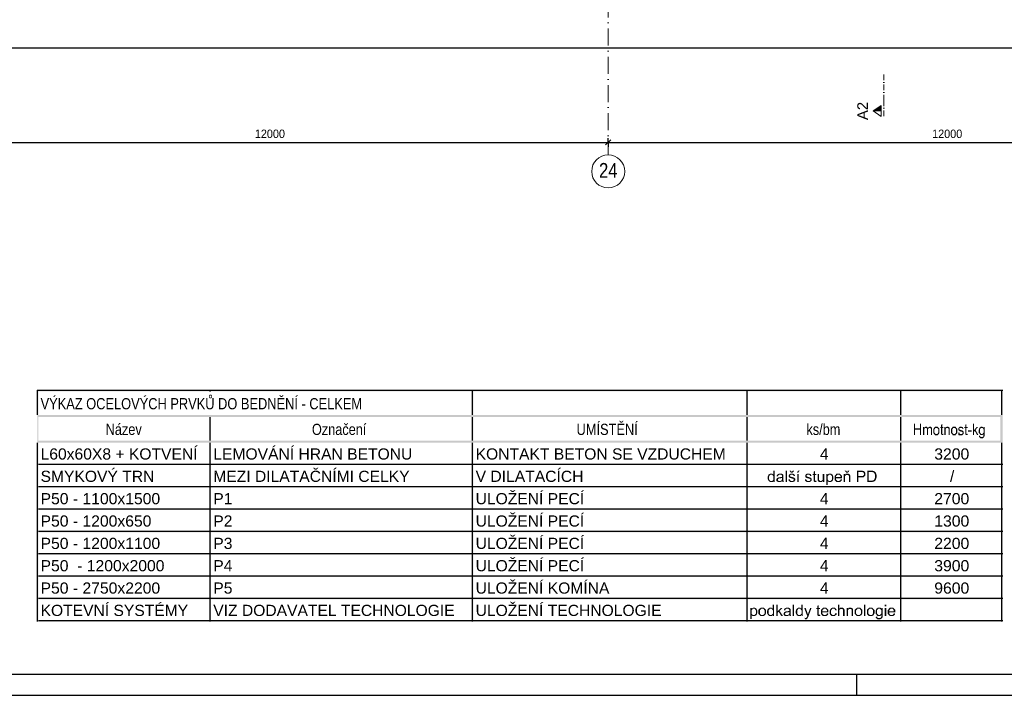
# Model space of a CAD drawing. Header units: millimetres. Extents: x 0 to 78750, y 0 to 63000.
# Tile 2 of 23: x 16666 to 34111, y 0 to 11974. Entities that reach past the tile are written whole.
import ezdxf
from ezdxf.enums import TextEntityAlignment as Align

# ---------------------------------------------------------------- set-up
doc = ezdxf.new("R2010")
doc.units = ezdxf.units.MM
doc.header["$LTSCALE"] = 1000
for name, pattern in [('Carkovana', [0.21, 0.15, -0.06]), ('Cerchovana 0.5x', [0.18, 0.1, -0.04, 0, -0.04]), ('Cerchovana 2x', [0.5, 0.3, -0.1, 0, -0.1]), ('Teckovana', [0.06, 0, -0.06])]:
    doc.linetypes.add(name, pattern=pattern)
doc.layers.add('Kóty 1_50', color=7, linetype='Continuous')
doc.layers.add('Standard', color=7, linetype='Continuous')
doc.layers.add('Rastr', color=30, linetype='Teckovana', lineweight=18)
doc.layers.add('Stěna', color=7, linetype='Continuous', lineweight=35)
doc.styles.add('ARIAL', font='arial.ttf')
doc.styles.add('ARIALNARROW', font='ARIALN.TTF')

msp = doc.modelspace()

# ---------------------------------------------------------------- hatches: boundary and pattern name
at = {"layer": 'Stěna', "linetype": 'Carkovana', "lineweight": -3, "true_color": 0xd4d4d4, "transparency": 33554687}
for points in [[(16997, 5406), (16977, 5406), (16977, 4970), (16997, 4970)], [(34082, 5406), (16977, 5406), (16977, 5386), (34082, 5386)], [(20036, 5386), (20056, 5386), (20056, 5406), (20036, 5406)], [(24685, 4970), (24705, 4970), (24705, 5406), (24685, 5406)], [(29552, 4970), (29572, 4970), (29572, 5406), (29552, 5406)], [(32274, 4970), (32294, 4970), (32294, 5406), (32274, 5406)], [(34062, 4970), (34082, 4970), (34082, 5406), (34062, 5406)]]:
    msp.add_hatch(color=254, dxfattribs=at).paths.add_polyline_path(points)
at = {"layer": 'Stěna', "linetype": 'Carkovana', "lineweight": -3, "transparency": 33554687}
for points in [[(16977, 4970), (16977, 4475), (16997, 4475), (16997, 4970)], [(34082, 4930), (34082, 4970), (16997, 4970), (16997, 4930)], [(20036, 4930), (20036, 4515), (20056, 4515), (20056, 4930)], [(24685, 4930), (24685, 4515), (24705, 4515), (24705, 4930)], [(29552, 4930), (29552, 4515), (29572, 4515), (29572, 4930)], [(32274, 4930), (32274, 4515), (32294, 4515), (32294, 4930)], [(34082, 4475), (34082, 4930), (34042, 4930), (34042, 4475)], [(32510, 4614), (32531, 4614), (32531, 4707), (32616, 4707), (32616, 4614), (32637, 4614), (32637, 4812), (32616, 4812), (32616, 4730), (32531, 4730), (32531, 4812), (32510, 4812)], [(32671, 4614), (32691, 4614), (32691, 4688), (32691, 4717), (32699, 4728), (32706, 4739), (32720, 4739), (32730, 4739), (32735, 4732), (32741, 4725), (32741, 4707), (32741, 4614), (32761, 4614), (32761, 4697), (32761, 4719), (32769, 4729), (32777, 4739), (32790, 4739), (32796, 4739), (32801, 4736), (32806, 4732), (32808, 4726), (32811, 4719), (32811, 4704), (32811, 4614), (32830, 4614), (32830, 4712), (32830, 4737), (32821, 4749), (32811, 4760), (32794, 4760), (32783, 4760), (32774, 4754), (32765, 4748), (32757, 4735), (32754, 4747), (32745, 4754), (32737, 4760), (32724, 4760), (32713, 4760), (32704, 4754), (32695, 4748), (32689, 4737), (32689, 4757), (32671, 4757)], [(33030, 4635), (33025, 4634), (33021, 4634), (33014, 4634), (33012, 4639), (33010, 4643), (33010, 4654), (33010, 4738), (33030, 4738), (33030, 4757), (33010, 4757), (33010, 4807), (32990, 4793), (32990, 4757), (32976, 4757), (32976, 4738), (32990, 4738), (32990, 4656), (32990, 4634), (32993, 4627), (32995, 4620), (33001, 4616), (33008, 4612), (33018, 4612), (33025, 4612), (33033, 4614)], [(33049, 4614), (33069, 4614), (33069, 4692), (33069, 4718), (33077, 4729), (33086, 4739), (33100, 4739), (33108, 4739), (33113, 4735), (33119, 4731), (33122, 4724), (33125, 4717), (33125, 4701), (33125, 4614), (33144, 4614), (33144, 4702), (33144, 4722), (33142, 4731), (33140, 4741), (33135, 4747), (33130, 4753), (33122, 4756), (33114, 4760), (33104, 4760), (33092, 4760), (33083, 4754), (33073, 4748), (33067, 4737), (33067, 4757), (33049, 4757)], [(33294, 4656), (33300, 4610), (33343, 4610), (33365, 4610), (33378, 4623), (33391, 4636), (33391, 4656), (33391, 4667), (33387, 4675), (33383, 4683), (33376, 4688), (33369, 4693), (33344, 4700), (33326, 4706), (33322, 4709), (33316, 4714), (33316, 4722), (33316, 4730), (33322, 4735), (33329, 4740), (33342, 4740), (33365, 4740), (33367, 4717), (33387, 4720), (33385, 4735), (33379, 4743), (33374, 4751), (33364, 4755), (33354, 4760), (33341, 4760), (33320, 4760), (33309, 4749), (33297, 4737), (33297, 4719), (33297, 4708), (33301, 4700), (33306, 4691), (33313, 4686), (33321, 4681), (33344, 4674), (33361, 4669), (33365, 4666), (33371, 4661), (33371, 4653), (33371, 4643), (33364, 4637), (33357, 4630), (33344, 4630), (33331, 4630), (33323, 4638), (33315, 4645), (33313, 4660)], [(33459, 4635), (33454, 4634), (33450, 4634), (33443, 4634), (33441, 4639), (33439, 4643), (33439, 4654), (33439, 4738), (33459, 4738), (33459, 4757), (33439, 4757), (33439, 4807), (33419, 4793), (33419, 4757), (33405, 4757), (33405, 4738), (33419, 4738), (33419, 4656), (33419, 4634), (33421, 4627), (33424, 4620), (33430, 4616), (33437, 4612), (33447, 4612), (33454, 4612), (33462, 4614)], [(33554, 4614), (33574, 4614), (33574, 4670), (33588, 4687), (33627, 4614), (33651, 4614), (33602, 4704), (33647, 4757), (33621, 4757), (33574, 4699), (33574, 4812), (33554, 4812)], [(33470, 4673), (33531, 4673), (33531, 4697), (33470, 4697)], [(16997, 1307), (16997, 4475), (16977, 4475), (16977, 1307)], [(34082, 4475), (34082, 4515), (16997, 4515), (16997, 4475)], [(20056, 4475), (20036, 4475), (20036, 1307), (20056, 1307)], [(24705, 4475), (24685, 4475), (24685, 1307), (24705, 1307)], [(29572, 4475), (29552, 4475), (29552, 1307), (29572, 1307)], [(32294, 4475), (32274, 4475), (32274, 1307), (32294, 1307)], [(34082, 1307), (34082, 4475), (34062, 4475), (34062, 1307)], [(34082, 4079), (34082, 4099), (16997, 4099), (16997, 4079)], [(30235, 3782), (30259, 3782), (30259, 3980), (30235, 3980)], [(30579, 3825), (30583, 3802), (30598, 3790), (30612, 3779), (30641, 3779), (30657, 3779), (30671, 3785), (30684, 3790), (30691, 3801), (30698, 3812), (30698, 3824), (30698, 3837), (30693, 3845), (30687, 3853), (30677, 3858), (30666, 3862), (30640, 3869), (30623, 3874), (30619, 3875), (30613, 3878), (30610, 3882), (30607, 3885), (30607, 3890), (30607, 3898), (30614, 3903), (30621, 3909), (30638, 3909), (30652, 3909), (30660, 3902), (30668, 3896), (30669, 3885), (30693, 3888), (30691, 3902), (30685, 3911), (30679, 3919), (30666, 3924), (30653, 3929), (30636, 3929), (30625, 3929), (30615, 3926), (30605, 3923), (30600, 3919), (30592, 3913), (30588, 3905), (30583, 3897), (30583, 3887), (30583, 3877), (30588, 3868), (30594, 3859), (30604, 3854), (30615, 3850), (30641, 3843), (30661, 3838), (30666, 3835), (30673, 3830), (30673, 3822), (30673, 3812), (30665, 3806), (30657, 3799), (30640, 3799), (30624, 3799), (30614, 3806), (30605, 3814), (30603, 3829)], [(30780, 3804), (30774, 3803), (30770, 3803), (30764, 3803), (30761, 3804), (30758, 3806), (30757, 3809), (30756, 3812), (30756, 3822), (30756, 3907), (30780, 3907), (30780, 3925), (30756, 3925), (30756, 3976), (30732, 3961), (30732, 3925), (30714, 3925), (30714, 3907), (30732, 3907), (30732, 3824), (30732, 3802), (30735, 3795), (30738, 3788), (30745, 3784), (30752, 3780), (30765, 3780), (30773, 3780), (30784, 3782)], [(30898, 3782), (30920, 3782), (30920, 3925), (30895, 3925), (30895, 3849), (30895, 3830), (30891, 3821), (30887, 3811), (30878, 3805), (30868, 3800), (30857, 3800), (30846, 3800), (30839, 3805), (30832, 3811), (30829, 3820), (30828, 3827), (30828, 3846), (30828, 3925), (30803, 3925), (30803, 3837), (30803, 3821), (30805, 3814), (30807, 3803), (30812, 3796), (30818, 3788), (30829, 3784), (30840, 3779), (30852, 3779), (30881, 3779), (30898, 3803)], [(34082, 3683), (34082, 3703), (16997, 3703), (16997, 3683)], [(34082, 3287), (34082, 3307), (16997, 3307), (16997, 3287)], [(34082, 2891), (34082, 2911), (16997, 2911), (16997, 2891)], [(34082, 2495), (34082, 2515), (16997, 2515), (16997, 2495)], [(34082, 2099), (34082, 2119), (16997, 2119), (16997, 2099)], [(34082, 1703), (34082, 1723), (16997, 1723), (16997, 1703)], [(30071, 1406), (30096, 1406), (30096, 1463), (30113, 1479), (30160, 1406), (30190, 1406), (30130, 1496), (30185, 1549), (30153, 1549), (30096, 1491), (30096, 1604), (30071, 1604)], [(30363, 1406), (30387, 1406), (30387, 1604), (30363, 1604)], [(30847, 1428), (30840, 1427), (30836, 1427), (30831, 1427), (30828, 1428), (30825, 1430), (30824, 1433), (30823, 1436), (30823, 1447), (30823, 1531), (30847, 1531), (30847, 1549), (30823, 1549), (30823, 1600), (30798, 1585), (30798, 1549), (30780, 1549), (30780, 1531), (30798, 1531), (30798, 1448), (30798, 1426), (30801, 1419), (30804, 1412), (30812, 1408), (30819, 1404), (30832, 1404), (30840, 1404), (30850, 1406)], [(31163, 1406), (31187, 1406), (31187, 1484), (31187, 1501), (31191, 1511), (31195, 1520), (31205, 1526), (31214, 1532), (31225, 1532), (31240, 1532), (31248, 1523), (31255, 1515), (31255, 1497), (31255, 1406), (31280, 1406), (31280, 1497), (31280, 1518), (31275, 1529), (31270, 1540), (31258, 1546), (31246, 1553), (31230, 1553), (31204, 1553), (31187, 1533), (31187, 1604), (31163, 1604)], [(31624, 1406), (31648, 1406), (31648, 1604), (31624, 1604)], [(30578, 1351), (30586, 1348), (30593, 1348), (30605, 1348), (30613, 1353), (30622, 1359), (30628, 1371), (30633, 1380), (30642, 1403), (30696, 1549), (30672, 1549), (30641, 1466), (30636, 1450), (30631, 1433), (30627, 1451), (30621, 1467), (30591, 1549), (30565, 1549), (30619, 1406), (30618, 1402), (30617, 1400), (30612, 1385), (30610, 1382), (30607, 1377), (30602, 1374), (30597, 1372), (30589, 1372), (30583, 1372), (30575, 1374)], [(31118, 1458), (31116, 1440), (31106, 1431), (31096, 1423), (31082, 1423), (31064, 1423), (31053, 1436), (31042, 1449), (31042, 1478), (31042, 1506), (31054, 1520), (31065, 1533), (31083, 1533), (31096, 1533), (31104, 1525), (31113, 1518), (31116, 1504), (31140, 1507), (31136, 1529), (31121, 1541), (31106, 1553), (31083, 1553), (31064, 1553), (31048, 1544), (31033, 1535), (31025, 1518), (31017, 1500), (31017, 1477), (31017, 1441), (31035, 1422), (31053, 1403), (31082, 1403), (31106, 1403), (31122, 1417), (31138, 1431), (31142, 1455)], [(31317, 1406), (31341, 1406), (31341, 1484), (31341, 1512), (31352, 1522), (31364, 1531), (31379, 1531), (31389, 1531), (31396, 1527), (31403, 1523), (31406, 1515), (31409, 1508), (31409, 1493), (31409, 1406), (31433, 1406), (31433, 1494), (31433, 1511), (31432, 1518), (31430, 1528), (31424, 1536), (31419, 1543), (31408, 1548), (31397, 1553), (31384, 1553), (31354, 1553), (31339, 1529), (31339, 1549), (31317, 1549)], [(34082, 1307), (34082, 1327), (16997, 1327), (16997, 1307)]]:
    msp.add_hatch(color=7, dxfattribs=at).paths.add_polyline_path(points)
h = msp.add_hatch(color=7, dxfattribs=at)
h.paths.add_polyline_path([(32852, 4685), (32852, 4648), (32868, 4629), (32884, 4610), (32907, 4610), (32931, 4610), (32947, 4629), (32962, 4648), (32962, 4687), (32962, 4722), (32947, 4741), (32931, 4760), (32907, 4760), (32883, 4760), (32868, 4741), (32852, 4722)])
h.paths.add_polyline_path([(32873, 4657), (32873, 4685), (32873, 4713), (32883, 4726), (32893, 4740), (32907, 4740), (32922, 4740), (32932, 4727), (32942, 4713), (32942, 4685), (32942, 4658), (32932, 4644), (32922, 4630), (32908, 4630), (32893, 4630), (32883, 4644)], flags=16)
h = msp.add_hatch(color=7, dxfattribs=at)
h.paths.add_polyline_path([(33168, 4685), (33168, 4648), (33183, 4629), (33199, 4610), (33223, 4610), (33247, 4610), (33262, 4629), (33278, 4648), (33278, 4687), (33278, 4722), (33262, 4741), (33246, 4760), (33223, 4760), (33199, 4760), (33183, 4741), (33168, 4722)])
h.paths.add_polyline_path([(33188, 4657), (33188, 4685), (33188, 4713), (33198, 4726), (33208, 4740), (33222, 4740), (33237, 4740), (33247, 4727), (33257, 4713), (33257, 4685), (33257, 4658), (33247, 4644), (33237, 4630), (33223, 4630), (33208, 4630), (33198, 4644)], flags=16)
h = msp.add_hatch(color=7, dxfattribs=at)
h.paths.add_polyline_path([(33663, 4602), (33663, 4580), (33675, 4568), (33687, 4555), (33710, 4555), (33727, 4555), (33740, 4563), (33752, 4572), (33757, 4586), (33763, 4600), (33763, 4633), (33763, 4757), (33744, 4757), (33744, 4740), (33738, 4750), (33729, 4755), (33720, 4760), (33710, 4760), (33696, 4760), (33684, 4752), (33673, 4744), (33666, 4727), (33659, 4709), (33659, 4686), (33659, 4652), (33675, 4631), (33689, 4614), (33710, 4614), (33720, 4614), (33728, 4618), (33736, 4623), (33742, 4632), (33742, 4608), (33741, 4600), (33738, 4588), (33730, 4582), (33722, 4575), (33709, 4575), (33697, 4575), (33690, 4581), (33684, 4587), (33682, 4598)])
h.paths.add_polyline_path([(33679, 4660), (33679, 4688), (33679, 4714), (33689, 4727), (33698, 4740), (33711, 4740), (33725, 4740), (33734, 4727), (33744, 4714), (33744, 4687), (33744, 4659), (33735, 4646), (33725, 4634), (33712, 4634), (33698, 4634), (33689, 4647)], flags=16)
h = msp.add_hatch(color=7, dxfattribs=at)
h.paths.add_polyline_path([(30021, 3782), (30043, 3782), (30043, 3980), (30019, 3980), (30019, 3909), (30013, 3918), (30003, 3923), (29993, 3929), (29980, 3929), (29962, 3929), (29948, 3919), (29933, 3910), (29926, 3892), (29919, 3875), (29919, 3854), (29919, 3832), (29927, 3815), (29935, 3798), (29949, 3788), (29964, 3779), (29981, 3779), (30007, 3779), (30021, 3800)])
h.paths.add_polyline_path([(29944, 3826), (29944, 3854), (29944, 3882), (29955, 3895), (29966, 3909), (29982, 3909), (29999, 3909), (30010, 3895), (30021, 3881), (30021, 3852), (30021, 3825), (30010, 3812), (29999, 3799), (29983, 3799), (29967, 3799), (29956, 3812)], flags=16)
h = msp.add_hatch(color=7, dxfattribs=at)
h.paths.add_polyline_path([(30175, 3800), (30176, 3789), (30180, 3782), (30205, 3782), (30201, 3790), (30199, 3799), (30198, 3808), (30198, 3842), (30198, 3874), (30198, 3891), (30196, 3897), (30194, 3907), (30189, 3913), (30184, 3920), (30172, 3924), (30161, 3929), (30142, 3929), (30124, 3929), (30110, 3924), (30096, 3918), (30088, 3909), (30081, 3900), (30078, 3884), (30101, 3881), (30105, 3896), (30113, 3903), (30122, 3909), (30139, 3909), (30157, 3909), (30166, 3900), (30173, 3894), (30173, 3879), (30173, 3878), (30173, 3873), (30159, 3868), (30130, 3865), (30115, 3863), (30108, 3861), (30098, 3858), (30091, 3853), (30083, 3848), (30078, 3839), (30073, 3830), (30073, 3820), (30073, 3802), (30086, 3790), (30099, 3779), (30122, 3779), (30137, 3779), (30149, 3783), (30162, 3788)])
h.paths.add_polyline_path([(30160, 3849), (30173, 3854), (30173, 3845), (30173, 3829), (30169, 3821), (30164, 3810), (30153, 3804), (30142, 3798), (30128, 3798), (30114, 3798), (30107, 3804), (30099, 3811), (30099, 3820), (30099, 3827), (30103, 3832), (30106, 3837), (30112, 3840), (30119, 3843), (30134, 3845)], flags=16)
h = msp.add_hatch(color=7, dxfattribs=at)
h.paths.add_polyline_path([(30287, 3825), (30291, 3802), (30306, 3790), (30320, 3779), (30348, 3779), (30365, 3779), (30379, 3785), (30392, 3790), (30399, 3801), (30406, 3812), (30406, 3824), (30406, 3837), (30401, 3845), (30395, 3853), (30385, 3858), (30374, 3862), (30348, 3869), (30331, 3874), (30327, 3875), (30321, 3878), (30318, 3882), (30315, 3885), (30315, 3890), (30315, 3898), (30322, 3903), (30329, 3909), (30346, 3909), (30360, 3909), (30368, 3902), (30376, 3896), (30377, 3885), (30401, 3888), (30399, 3902), (30393, 3911), (30387, 3919), (30374, 3924), (30361, 3929), (30344, 3929), (30333, 3929), (30323, 3926), (30313, 3923), (30307, 3919), (30300, 3913), (30296, 3905), (30291, 3897), (30291, 3887), (30291, 3877), (30296, 3868), (30302, 3859), (30312, 3854), (30323, 3850), (30349, 3843), (30369, 3838), (30374, 3835), (30381, 3830), (30381, 3822), (30381, 3812), (30373, 3806), (30365, 3799), (30348, 3799), (30332, 3799), (30322, 3806), (30313, 3814), (30311, 3829)])
h.paths.add_polyline_path([(30361, 3981), (30347, 3958), (30331, 3981), (30304, 3981), (30333, 3943), (30359, 3943), (30389, 3981)])
h = msp.add_hatch(color=7, dxfattribs=at)
h.paths.add_polyline_path([(30444, 3782), (30468, 3782), (30468, 3925), (30444, 3925)])
h.paths.add_polyline_path([(30454, 3981), (30436, 3943), (30456, 3943), (30486, 3981)])
h = msp.add_hatch(color=7, dxfattribs=at)
h.paths.add_polyline_path([(30958, 3727), (30982, 3727), (30982, 3797), (30988, 3789), (30998, 3784), (31008, 3779), (31020, 3779), (31036, 3779), (31052, 3788), (31067, 3798), (31074, 3815), (31082, 3833), (31082, 3855), (31082, 3875), (31075, 3892), (31068, 3910), (31054, 3919), (31040, 3929), (31022, 3929), (31008, 3929), (30998, 3923), (30988, 3918), (30980, 3907), (30980, 3925), (30958, 3925)])
h.paths.add_polyline_path([(30980, 3825), (30980, 3853), (30980, 3881), (30992, 3895), (31004, 3910), (31019, 3910), (31035, 3910), (31046, 3896), (31057, 3882), (31057, 3855), (31057, 3826), (31046, 3812), (31034, 3799), (31018, 3799), (31002, 3799), (30991, 3812)], flags=16)
h = msp.add_hatch(color=7, dxfattribs=at)
h.paths.add_polyline_path([(31210, 3828), (31204, 3813), (31195, 3806), (31185, 3799), (31172, 3799), (31154, 3799), (31142, 3811), (31130, 3824), (31129, 3847), (31236, 3847), (31236, 3852), (31236, 3854), (31236, 3889), (31217, 3909), (31199, 3929), (31170, 3929), (31141, 3929), (31122, 3909), (31103, 3889), (31103, 3852), (31103, 3817), (31122, 3798), (31140, 3779), (31172, 3779), (31197, 3779), (31213, 3791), (31229, 3803), (31235, 3825)])
h.paths.add_polyline_path([(31210, 3867), (31130, 3867), (31131, 3886), (31143, 3897), (31154, 3909), (31171, 3909), (31189, 3909), (31201, 3895), (31208, 3885)], flags=16)
h = msp.add_hatch(color=7, dxfattribs=at)
h.paths.add_polyline_path([(31265, 3782), (31290, 3782), (31290, 3860), (31290, 3888), (31301, 3898), (31312, 3907), (31328, 3907), (31338, 3907), (31345, 3903), (31352, 3899), (31355, 3891), (31358, 3884), (31358, 3869), (31358, 3782), (31382, 3782), (31382, 3870), (31382, 3887), (31381, 3894), (31378, 3904), (31373, 3912), (31368, 3919), (31357, 3924), (31346, 3929), (31333, 3929), (31303, 3929), (31287, 3905), (31287, 3925), (31265, 3925)])
h.paths.add_polyline_path([(31340, 3981), (31326, 3958), (31310, 3981), (31283, 3981), (31312, 3943), (31338, 3943), (31368, 3981)])
h = msp.add_hatch(color=7, dxfattribs=at)
h.paths.add_polyline_path([(31499, 3782), (31525, 3782), (31525, 3862), (31576, 3862), (31618, 3862), (31634, 3880), (31650, 3897), (31650, 3923), (31650, 3937), (31644, 3950), (31638, 3962), (31628, 3969), (31618, 3976), (31604, 3978), (31593, 3980), (31574, 3980), (31499, 3980)])
h.paths.add_polyline_path([(31576, 3886), (31525, 3886), (31525, 3957), (31576, 3957), (31594, 3957), (31600, 3955), (31611, 3952), (31617, 3943), (31623, 3934), (31623, 3922), (31623, 3905), (31613, 3895), (31602, 3886)], flags=16)
h = msp.add_hatch(color=7, dxfattribs=at)
h.paths.add_polyline_path([(31684, 3782), (31755, 3782), (31773, 3782), (31787, 3785), (31801, 3789), (31811, 3795), (31820, 3802), (31829, 3813), (31837, 3825), (31842, 3842), (31847, 3859), (31847, 3882), (31847, 3908), (31840, 3929), (31832, 3950), (31816, 3963), (31804, 3973), (31787, 3977), (31775, 3980), (31752, 3980), (31684, 3980)])
h.paths.add_polyline_path([(31752, 3805), (31710, 3805), (31710, 3957), (31751, 3957), (31775, 3957), (31785, 3952), (31800, 3947), (31810, 3930), (31820, 3913), (31820, 3882), (31820, 3860), (31815, 3844), (31810, 3829), (31801, 3819), (31794, 3813), (31783, 3809), (31772, 3805)], flags=16)
h = msp.add_hatch(color=7, dxfattribs=at)
h.paths.add_polyline_path([(30011, 1406), (30033, 1406), (30033, 1604), (30009, 1604), (30009, 1533), (30003, 1542), (29992, 1547), (29982, 1553), (29969, 1553), (29952, 1553), (29937, 1543), (29923, 1534), (29916, 1517), (29909, 1499), (29909, 1478), (29909, 1456), (29917, 1439), (29925, 1422), (29939, 1412), (29953, 1403), (29971, 1403), (29997, 1403), (30011, 1424)])
h.paths.add_polyline_path([(29934, 1450), (29934, 1478), (29934, 1506), (29945, 1519), (29956, 1533), (29972, 1533), (29988, 1533), (30000, 1519), (30011, 1505), (30011, 1476), (30011, 1449), (30000, 1436), (29989, 1423), (29973, 1423), (29957, 1423), (29945, 1436)], flags=16)
h = msp.add_hatch(color=7, dxfattribs=at)
h.paths.add_polyline_path([(30518, 1406), (30541, 1406), (30541, 1604), (30516, 1604), (30516, 1533), (30510, 1542), (30500, 1547), (30490, 1553), (30477, 1553), (30459, 1553), (30445, 1543), (30430, 1534), (30423, 1517), (30416, 1499), (30416, 1478), (30416, 1456), (30424, 1439), (30432, 1422), (30446, 1412), (30461, 1403), (30478, 1403), (30504, 1403), (30518, 1424)])
h.paths.add_polyline_path([(30441, 1450), (30441, 1478), (30441, 1506), (30452, 1519), (30463, 1533), (30479, 1533), (30496, 1533), (30507, 1519), (30519, 1505), (30519, 1476), (30519, 1449), (30507, 1436), (30496, 1423), (30480, 1423), (30464, 1423), (30453, 1436)], flags=16)
h = msp.add_hatch(color=7, dxfattribs=at)
h.paths.add_polyline_path([(31993, 1576), (32018, 1576), (32018, 1604), (31993, 1604)])
h.paths.add_polyline_path([(31993, 1549), (31993, 1406), (32018, 1406), (32018, 1549)])
h = msp.add_hatch(color=7, dxfattribs=at)
h.paths.add_polyline_path([(29610, 1351), (29634, 1351), (29634, 1421), (29641, 1413), (29650, 1408), (29660, 1403), (29672, 1403), (29689, 1403), (29704, 1412), (29719, 1422), (29727, 1439), (29735, 1457), (29735, 1479), (29735, 1499), (29727, 1517), (29720, 1534), (29706, 1543), (29692, 1553), (29674, 1553), (29660, 1553), (29650, 1547), (29640, 1542), (29632, 1531), (29632, 1549), (29610, 1549)])
h.paths.add_polyline_path([(29632, 1449), (29632, 1477), (29632, 1505), (29644, 1519), (29656, 1534), (29671, 1534), (29687, 1534), (29698, 1520), (29709, 1506), (29709, 1479), (29709, 1450), (29698, 1436), (29686, 1423), (29670, 1423), (29654, 1423), (29643, 1436)], flags=16)
h = msp.add_hatch(color=7, dxfattribs=at)
h.paths.add_polyline_path([(29755, 1478), (29755, 1441), (29773, 1422), (29792, 1403), (29822, 1403), (29841, 1403), (29857, 1412), (29872, 1420), (29881, 1436), (29889, 1452), (29889, 1480), (29889, 1514), (29870, 1533), (29852, 1553), (29822, 1553), (29795, 1553), (29777, 1537), (29755, 1518)])
h.paths.add_polyline_path([(29780, 1450), (29780, 1478), (29780, 1505), (29792, 1519), (29804, 1533), (29822, 1533), (29840, 1533), (29852, 1519), (29864, 1505), (29864, 1478), (29864, 1450), (29852, 1436), (29840, 1423), (29822, 1423), (29804, 1423), (29792, 1436)], flags=16)
h = msp.add_hatch(color=7, dxfattribs=at)
h.paths.add_polyline_path([(30303, 1424), (30304, 1413), (30308, 1406), (30333, 1406), (30329, 1414), (30327, 1423), (30326, 1432), (30326, 1466), (30326, 1498), (30326, 1515), (30325, 1521), (30322, 1531), (30317, 1537), (30312, 1544), (30300, 1548), (30289, 1553), (30270, 1553), (30252, 1553), (30238, 1548), (30224, 1542), (30216, 1533), (30209, 1524), (30206, 1508), (30230, 1505), (30233, 1521), (30242, 1527), (30250, 1533), (30267, 1533), (30285, 1533), (30294, 1524), (30301, 1518), (30301, 1503), (30301, 1502), (30301, 1497), (30287, 1492), (30258, 1489), (30243, 1487), (30236, 1485), (30227, 1482), (30219, 1477), (30211, 1472), (30206, 1463), (30201, 1454), (30201, 1444), (30201, 1426), (30214, 1414), (30227, 1403), (30250, 1403), (30265, 1403), (30277, 1407), (30290, 1412)])
h.paths.add_polyline_path([(30288, 1473), (30301, 1478), (30301, 1469), (30301, 1453), (30297, 1445), (30292, 1434), (30281, 1428), (30270, 1422), (30256, 1422), (30242, 1422), (30235, 1428), (30227, 1435), (30227, 1444), (30227, 1451), (30231, 1456), (30234, 1461), (30240, 1464), (30247, 1467), (30262, 1469)], flags=16)
h = msp.add_hatch(color=7, dxfattribs=at)
h.paths.add_polyline_path([(30969, 1452), (30963, 1437), (30954, 1430), (30944, 1423), (30931, 1423), (30913, 1423), (30901, 1435), (30889, 1448), (30888, 1471), (30995, 1471), (30995, 1476), (30995, 1478), (30995, 1513), (30977, 1533), (30958, 1553), (30930, 1553), (30900, 1553), (30881, 1533), (30863, 1513), (30863, 1476), (30863, 1442), (30881, 1422), (30899, 1403), (30931, 1403), (30956, 1403), (30972, 1415), (30988, 1427), (30994, 1449)])
h.paths.add_polyline_path([(30969, 1491), (30889, 1491), (30890, 1510), (30902, 1521), (30913, 1533), (30930, 1533), (30948, 1533), (30960, 1519), (30968, 1510)], flags=16)
h = msp.add_hatch(color=7, dxfattribs=at)
h.paths.add_polyline_path([(31461, 1478), (31461, 1441), (31480, 1422), (31499, 1403), (31529, 1403), (31547, 1403), (31563, 1412), (31579, 1420), (31587, 1436), (31596, 1452), (31596, 1480), (31596, 1514), (31577, 1533), (31558, 1553), (31529, 1553), (31502, 1553), (31484, 1537), (31461, 1518)])
h.paths.add_polyline_path([(31486, 1450), (31486, 1478), (31486, 1505), (31498, 1519), (31510, 1533), (31529, 1533), (31547, 1533), (31559, 1519), (31571, 1505), (31571, 1478), (31571, 1450), (31559, 1436), (31547, 1423), (31529, 1423), (31510, 1423), (31498, 1436)], flags=16)
h = msp.add_hatch(color=7, dxfattribs=at)
h.paths.add_polyline_path([(31677, 1478), (31677, 1441), (31695, 1422), (31714, 1403), (31744, 1403), (31763, 1403), (31778, 1412), (31794, 1420), (31803, 1436), (31811, 1452), (31811, 1480), (31811, 1514), (31792, 1533), (31773, 1553), (31744, 1553), (31717, 1553), (31699, 1537), (31677, 1518)])
h.paths.add_polyline_path([(31702, 1450), (31702, 1478), (31702, 1505), (31714, 1519), (31726, 1533), (31744, 1533), (31762, 1533), (31774, 1519), (31786, 1505), (31786, 1478), (31786, 1450), (31774, 1436), (31762, 1423), (31744, 1423), (31726, 1423), (31714, 1436)], flags=16)
h = msp.add_hatch(color=7, dxfattribs=at)
h.paths.add_polyline_path([(31835, 1394), (31834, 1371), (31850, 1359), (31866, 1348), (31892, 1348), (31913, 1348), (31928, 1356), (31943, 1364), (31950, 1378), (31957, 1392), (31957, 1425), (31957, 1549), (31934, 1549), (31934, 1532), (31918, 1553), (31892, 1553), (31873, 1553), (31859, 1543), (31845, 1534), (31838, 1516), (31830, 1499), (31830, 1478), (31830, 1449), (31846, 1427), (31863, 1406), (31892, 1406), (31916, 1406), (31932, 1425), (31932, 1401), (31930, 1394), (31927, 1381), (31918, 1375), (31909, 1368), (31892, 1368), (31876, 1368), (31867, 1375), (31860, 1380), (31859, 1391)])
h.paths.add_polyline_path([(31855, 1452), (31855, 1480), (31855, 1506), (31867, 1519), (31878, 1533), (31894, 1533), (31910, 1533), (31922, 1519), (31934, 1506), (31934, 1479), (31934, 1452), (31922, 1439), (31911, 1426), (31894, 1426), (31878, 1426), (31866, 1439)], flags=16)
h = msp.add_hatch(color=7, dxfattribs=at)
h.paths.add_polyline_path([(32153, 1452), (32147, 1437), (32138, 1430), (32128, 1423), (32115, 1423), (32097, 1423), (32085, 1435), (32073, 1448), (32072, 1471), (32179, 1471), (32179, 1476), (32179, 1478), (32179, 1513), (32160, 1533), (32142, 1553), (32113, 1553), (32084, 1553), (32065, 1533), (32047, 1513), (32047, 1476), (32047, 1442), (32065, 1422), (32083, 1403), (32115, 1403), (32140, 1403), (32156, 1415), (32172, 1427), (32178, 1449)])
h.paths.add_polyline_path([(32153, 1491), (32073, 1491), (32074, 1510), (32086, 1521), (32097, 1533), (32114, 1533), (32132, 1533), (32144, 1519), (32151, 1510)], flags=16)

# ---------------------------------------------------------------- linework, layer by layer
at = {"layer": 'Kóty 1_50', "color": 7, "linetype": 'Continuous', "lineweight": -3, "transparency": 33554687}
for p, q in [((1205, 11477), (50007, 11477)), ((15092, 9798), (27092, 9798)), ((27047, 9753), (27137, 9843)), ((27092, 9798), (27092, 9873)), ((27092, 9798), (27092, 9723)), ((27092, 9798), (39092, 9798))]:
    msp.add_line(p, q, dxfattribs=at)
at = {"layer": 'Rastr', "color": 7, "linetype": 'Cerchovana 2x', "lineweight": 5, "transparency": 33554687}
msp.add_line((27092, 62325), (27092, 9577), dxfattribs=at)
at = {"layer": 'Rastr', "color": 7, "linetype": 'Continuous', "lineweight": 18, "transparency": 33554687}
msp.add_circle((27093, 9285), 293, dxfattribs=at)
at = {"layer": 'Standard', "color": 8, "linetype": 'Cerchovana 0.5x', "lineweight": 18, "transparency": 33554687}
for q in [(31974, 11043), (31974, 10243)]:
    msp.add_line((31974, 10543), q, dxfattribs=at)
at = {"layer": 'Standard', "color": 8, "linetype": 'Continuous', "lineweight": 18, "transparency": 33554687}
for p, q in [((31927, 10454), (31786, 10356)), ((31786, 10356), (31927, 10258)), ((31786, 10356), (31927, 10356)), ((31920, 10441), (31799, 10356)), ((31811, 10356), (31913, 10427)), ((31906, 10414), (31823, 10356)), ((31835, 10356), (31899, 10401)), ((31892, 10387), (31848, 10356)), ((31860, 10356), (31885, 10374)), ((31878, 10360), (31872, 10356)), ((31878, 10356), (31878, 10360)), ((31885, 10374), (31885, 10356)), ((31892, 10356), (31892, 10387)), ((31899, 10401), (31899, 10356)), ((31906, 10356), (31906, 10414)), ((31913, 10427), (31913, 10356)), ((31920, 10356), (31920, 10441)), ((31927, 10258), (31927, 10454))]:
    msp.add_line(p, q, dxfattribs=at)
at = {"layer": 'Stěna', "color": 7, "linetype": 'Continuous', "lineweight": -3, "transparency": 33554687}
for p, q in [((16977, 5406), (16977, 4970)), ((16977, 5406), (34082, 5406)), ((20036, 5406), (20036, 5386)), ((24685, 5406), (24685, 4970)), ((29552, 5406), (29552, 4970)), ((32274, 5406), (32274, 4970)), ((34062, 5406), (34062, 4970)), ((20036, 4930), (20036, 4515)), ((24685, 4930), (24685, 4515)), ((29552, 4930), (29552, 4515)), ((32274, 4930), (32274, 4515)), ((16977, 4475), (16977, 1307)), ((20036, 4475), (20036, 1307)), ((24685, 4475), (24685, 1307)), ((29552, 4475), (29552, 1307)), ((32274, 4475), (32274, 1307)), ((34062, 4475), (34062, 1307)), ((16997, 4099), (34082, 4099)), ((16997, 3703), (34082, 3703)), ((16997, 3307), (34082, 3307)), ((16997, 2911), (34082, 2911)), ((16997, 2515), (34082, 2515)), ((16997, 2119), (34082, 2119)), ((16997, 1723), (34082, 1723)), ((16997, 1327), (34082, 1327)), ((31500, 0), (31500, 375)), ((31500, 0), (31500, 375))]:
    msp.add_line(p, q, dxfattribs=at)
for points in [[(0, 0), (63000, 0), (63000, 63000), (0, 63000), (0, 0)], [(0, 0), (78750, 0), (78750, 63000), (0, 63000), (0, 0)], [(375, 375), (62625, 375), (62625, 62625), (375, 62625), (375, 375)], [(375, 375), (78375, 375), (78375, 62625), (375, 62625), (375, 375)]]:
    msp.add_lwpolyline(points, close=True, dxfattribs=at)

# ---------------------------------------------------------------- texts
at = {"layer": 'Kóty 1_50', "color": 7, "linetype": 'Continuous', "lineweight": 5, "transparency": 33554687, "style": 'ARIAL', "width": 0.917682}
for p, p2 in [((20832, 9876), (21366, 9876)), ((32832, 9876), (33366, 9876))]:
    msp.add_text('12000', height=150, dxfattribs=at).set_placement(p, p2, align=Align.FIT)
at = {"layer": 'Rastr', "color": 7, "linetype": 'Continuous', "lineweight": 18, "transparency": 33554687, "style": 'ARIAL', "width": 0.80756}
msp.add_text('24', height=262.5, dxfattribs=at).set_placement((26930, 9171), (27259, 9171), align=Align.FIT)
at = {"layer": 'Standard', "color": 7, "linetype": 'Continuous', "lineweight": -3, "transparency": 33554687, "style": 'ARIAL', "width": 1.005663}
msp.add_text('A2', height=187.5, rotation=90, dxfattribs=at).set_placement((31693, 10195), (31693, 10517), align=Align.FIT)
at = {"layer": 'Stěna', "color": 7, "linetype": 'Continuous', "lineweight": -3, "transparency": 33554687}
for s, style, width, p, p2 in [('VÝKAZ OCELOVÝCH PRVKŮ DO BEDNĚNÍ - CELKEM', 'ARIALNARROW', 1.002194, (17036, 5069), (22732, 5069)), ('Název', 'ARIALNARROW', 0.995102, (18189, 4614), (18829, 4614)), ('Označení', 'ARIALNARROW', 0.991597, (21844, 4614), (22808, 4614)), ('UMÍSTĚNÍ', 'ARIALNARROW', 1.001985, (26532, 4614), (27618, 4614)), ('ks/bm', 'ARIALNARROW', 0.991915, (30605, 4614), (31206, 4614)), ('L60x60X8 + KOTVENÍ', 'ARIAL', 1.003285, (17036, 4178), (19818, 4178)), ('LEMOVÁNÍ HRAN BETONU', 'ARIAL', 1.003078, (20096, 4178), (23623, 4178)), ('KONTAKT BETON SE VZDUCHEM', 'ARIAL', 1.002029, (24744, 4178), (29176, 4178)), ('4', 'ARIAL', 1.00945, (30843, 4178), (30998, 4178)), ('3200', 'ARIAL', 1.00945, (32870, 4178), (33490, 4178)), ('SMYKOVÝ TRN ', 'ARIAL', 1.001675, (17036, 3782), (19129, 3782)), ('MEZI DILATAČNÍMI CELKY', 'ARIAL', 1.002092, (20096, 3782), (23574, 3782)), ('V DILATACÍCH', 'ARIAL', 1.003327, (24744, 3782), (26655, 3782)), ('/', 'ARIAL', 0.987973, (33148, 3782), (33224, 3782)), ('P50 - 1100x1500', 'ARIAL', 1.006585, (17036, 3386), (19155, 3386)), ('P1', 'ARIAL', 1.005663, (20096, 3386), (20436, 3386)), ('ULOŽENÍ PECÍ', 'ARIAL', 1.002131, (24744, 3386), (26668, 3386)), ('4', 'ARIAL', 1.00945, (30843, 3386), (30998, 3386)), ('2700', 'ARIAL', 1.00945, (32870, 3386), (33490, 3386)), ('P50 - 1200x650', 'ARIAL', 1.00636, (17036, 2990), (19000, 2990)), ('P2', 'ARIAL', 1.005663, (20096, 2990), (20436, 2990)), ('ULOŽENÍ PECÍ', 'ARIAL', 1.002131, (24744, 2990), (26668, 2990)), ('4', 'ARIAL', 1.00945, (30843, 2990), (30998, 2990)), ('1300', 'ARIAL', 1.00945, (32870, 2990), (33490, 2990)), ('P50 - 1200x1100', 'ARIAL', 1.006585, (17036, 2594), (19155, 2594)), ('P3', 'ARIAL', 1.005663, (20096, 2594), (20436, 2594)), ('ULOŽENÍ PECÍ', 'ARIAL', 1.002131, (24744, 2594), (26668, 2594)), ('4', 'ARIAL', 1.00945, (30843, 2594), (30998, 2594)), ('2200', 'ARIAL', 1.00945, (32870, 2594), (33490, 2594)), ('ULOŽENÍ PECÍ', 'ARIAL', 1.002131, (24744, 2198), (26668, 2198)), ('P50  - 1200x2000', 'ARIAL', 1.00593, (17036, 2198), (19231, 2198)), ('P4', 'ARIAL', 1.005663, (20096, 2198), (20436, 2198)), ('4', 'ARIAL', 1.00945, (30843, 2198), (30998, 2198)), ('3900', 'ARIAL', 1.00945, (32870, 2198), (33490, 2198)), ('P50 - 2750x2200', 'ARIAL', 1.006585, (17036, 1802), (19155, 1802)), ('P5', 'ARIAL', 1.005663, (20096, 1802), (20436, 1802)), ('ULOŽENÍ KOMÍNA', 'ARIAL', 1.001814, (24744, 1802), (27114, 1802)), ('4', 'ARIAL', 1.00945, (30843, 1802), (30998, 1802)), ('9600', 'ARIAL', 1.00945, (32870, 1802), (33490, 1802)), ('KOTEVNÍ SYSTÉMY', 'ARIAL', 1.000986, (17036, 1406), (19650, 1406)), ('VIZ DODAVATEL TECHNOLOGIE', 'ARIAL', 1.001669, (20096, 1406), (24372, 1406)), ('ULOŽENÍ TECHNOLOGIE', 'ARIAL', 1.002068, (24744, 1406), (28038, 1406))]:
    msp.add_text(s, height=198, dxfattribs=dict(at, style=style, width=width)).set_placement(p, p2, align=Align.FIT)

doc.saveas('drawing.dxf')
